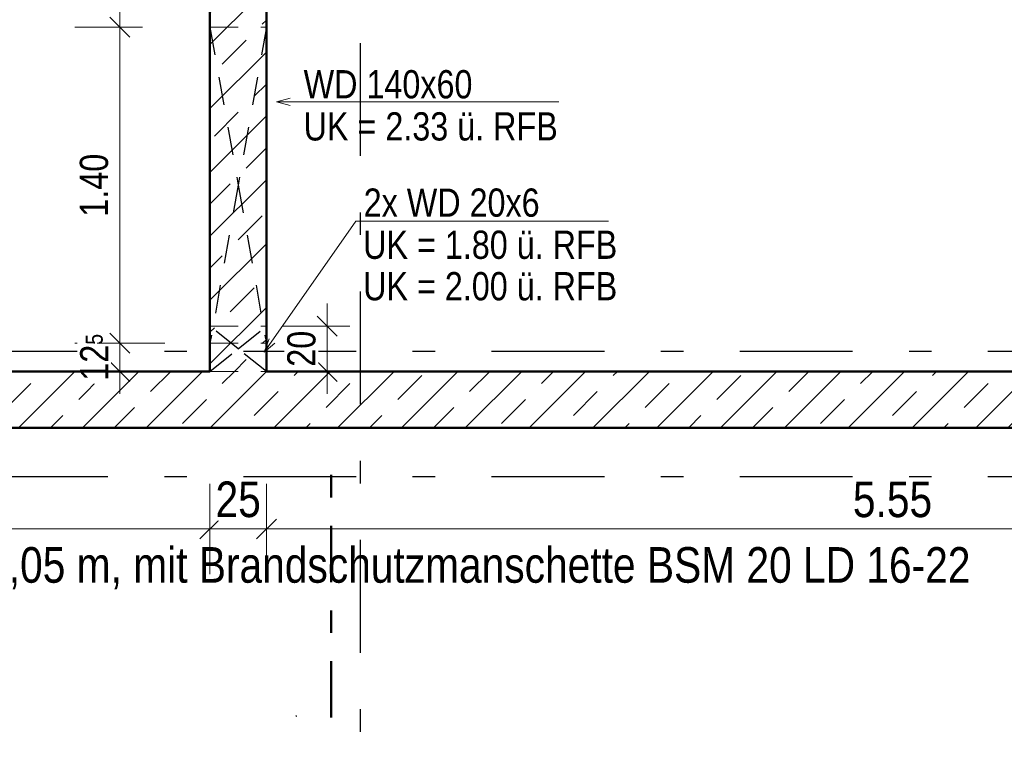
# Model space of a CAD drawing. Header units: millimetres. Extents: x -13 to 146, y -13 to 60.
# Tile 50 of 170: x 13.46 to 17.82, y 18.61 to 21.91. Entities that reach past the tile are written whole.
import ezdxf

# ---------------------------------------------------------------- set-up
doc = ezdxf.new("R2010")
doc.units = ezdxf.units.MM
for name, pattern in [('DASHDOT', [1, 0.5, -0.25, 0, -0.25]), ('DASHDOTX2', [2, 1, -0.5, 0, -0.5]), ('HIDDEN', [0.375, 0.25, -0.125])]:
    doc.linetypes.add(name, pattern=pattern)
for name, color, linetype, lineweight in [('Achsen', 7, 'Continuous', 20), ('Schraffuren', 7, 'Continuous', 20), ('Texte', 7, 'Continuous', 20), ('WPG_DD Elt', 7, 'Continuous', 20), ('WPG_Lüftung Durchbrüche', 7, 'Continuous', 20)]:
    doc.layers.add(name, color=color, linetype=linetype, lineweight=lineweight)
doc.styles.add('Arial Narrow', font='ARIALN.TTF')
doc.dimstyles.new('Arch_Strakon_dimstyle', dxfattribs={"dimtxt": 11.25, "dimasz": 1, "dimexe": 1.25, "dimexo": 0.0625, "dimgap": 1, "dimtad": 0, "dimdec": 5, "dimzin": 12, "dimdsep": 46, "dimtxsty": 'Arial Narrow', "dimblk": 'Arrowhead_Tick', "dimsah": 1, "dimcen": 0, "dimse1": 1, "dimse2": 1, "dimclrd": 6, "dimclrt": 3, "dimazin": 0, "dimtfac": 1, "dimtdec": 4, "dimtmove": 0, "dimatfit": 3, "dimldrblk": 'NONE', "dimfxl": 1, "dimtvp": 1, "dimtolj": 1, "dimtzin": 0, "dimlwd": 13, "dimarcsym": 2})
pattern_1 = [(45, (0, 0), (-0.1414214, 0.1414214), [0.15, -0.1]), (45, (-0.07071, 0.07071), (-0.1414214, 0.1414214), [])]

# ---------------------------------------------------------------- blocks, each defined once
blk = doc.blocks.new('Arrowhead_Tick')
at = {"color": 0, "linetype": 'Continuous', "lineweight": -2}
for p, q in [((0, 20), (0, -10)), ((-1, 0), (0, 0)), ((10, 0), (0, 0))]:
    blk.add_line(p, q, dxfattribs=at)
at = {"color": 2, "linetype": 'Continuous', "lineweight": 35}
blk.add_line((4.42, 4.42), (-4.42, -4.42), dxfattribs=at)
blk = doc.blocks.new('*D124')
at = {"layer": 'Achsen', "color": 6, "linetype": 'Continuous', "lineweight": 13}
blk.add_line((4.9171, 20.1081), (4.9171, 20.428), dxfattribs=at)
at = {"layer": 'Defpoints', "color": 0}
for p in [(4.9171, 20.438), (26.2851, 20.438), (5.5942, 20.0981)]:
    blk.add_point(p, dxfattribs=at)
at = {"layer": 'Achsen', "color": 6, "lineweight": 13, "xscale": 0.01, "yscale": 0.01, "zscale": 0.01}
for p, rotation in [((4.9171, 20.438), 89.99999999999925), ((4.9171, 20.0981), 269.9999999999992)]:
    blk.add_blockref('Arrowhead_Tick', p, dxfattribs=dict(at, rotation=rotation))
at = {"layer": 'Achsen', "color": 2, "lineweight": 35, "insert": (4.7867, 20.268), "char_height": 0.1575, "attachment_point": 5, "rotation": 90, "style": 'Arial Narrow', "bg_fill": 3, "box_fill_scale": 1.1, "bg_fill_color": 256, "bg_fill_true_color": 13158600, "bg_fill_transparency": 0}
blk.add_mtext('\\A1;34', dxfattribs=at)
blk = doc.blocks.new('_None')
blk = doc.blocks.new('*D125')
at = {"layer": 'Achsen', "color": 6, "linetype": 'Continuous', "lineweight": 13}
blk.add_line((4.9171, 20.448), (4.9171, 22.4597), dxfattribs=at)
at = {"layer": 'Defpoints', "color": 0}
for p in [(4.9171, 22.4697), (5.4742, 22.4697), (26.2851, 20.438)]:
    blk.add_point(p, dxfattribs=at)
at = {"layer": 'Achsen', "color": 6, "lineweight": 13, "xscale": 0.01, "yscale": 0.01, "zscale": 0.01}
for p, rotation in [((4.9171, 22.4697), 89.99999999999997), ((4.9171, 20.438), 270)]:
    blk.add_blockref('Arrowhead_Tick', p, dxfattribs=dict(at, rotation=rotation))
at = {"layer": 'Achsen', "color": 2, "lineweight": 35, "insert": (4.7867, 21.4538), "char_height": 0.1575, "attachment_point": 5, "rotation": 90, "style": 'Arial Narrow', "bg_fill": 3, "box_fill_scale": 1.1, "bg_fill_color": 256, "bg_fill_true_color": 13158600, "bg_fill_transparency": 0}
blk.add_mtext('\\A1;2.03', dxfattribs=at)
blk = doc.blocks.new('*D149')
at = {"layer": 'Achsen', "color": 6, "linetype": 'Continuous', "lineweight": 13}
blk.add_line((11.2746, 19.65), (14.2896, 19.65), dxfattribs=at)
at = {"layer": 'Defpoints', "color": 0}
for p in [(11.2646, 20.3481), (14.2996, 20.3481), (14.2996, 19.65)]:
    blk.add_point(p, dxfattribs=at)
at = {"layer": 'Achsen', "color": 6, "lineweight": 13, "xscale": 0.01, "yscale": 0.01, "zscale": 0.01}
blk.add_blockref('Arrowhead_Tick', (14.2996, 19.65), dxfattribs=at)
at = {"layer": 'Achsen', "color": 6, "lineweight": 13, "xscale": 0.01, "yscale": 0.01, "zscale": 0.01, "rotation": 180}
blk.add_blockref('Arrowhead_Tick', (11.2646, 19.65), dxfattribs=at)
at = {"layer": 'Achsen', "color": 2, "lineweight": 35, "insert": (12.7821, 19.7804), "char_height": 0.1575, "attachment_point": 5, "style": 'Arial Narrow', "bg_fill": 3, "box_fill_scale": 1.1, "bg_fill_color": 256, "bg_fill_true_color": 13158600, "bg_fill_transparency": 0}
blk.add_mtext('\\A1;3.03{\\A1;\\H.6x;\\S5;}', dxfattribs=at)
blk = doc.blocks.new('*D150')
at = {"layer": 'Achsen', "color": 6, "linetype": 'Continuous', "lineweight": 13}
blk.add_line((14.3096, 19.65), (14.5396, 19.65), dxfattribs=at)
at = {"layer": 'Defpoints', "color": 0}
for p in [(14.2996, 20.3481), (14.5496, 20.3481), (14.5496, 19.65)]:
    blk.add_point(p, dxfattribs=at)
at = {"layer": 'Achsen', "color": 6, "lineweight": 13, "xscale": 0.01, "yscale": 0.01, "zscale": 0.01}
blk.add_blockref('Arrowhead_Tick', (14.5496, 19.65), dxfattribs=at)
at = {"layer": 'Achsen', "color": 6, "lineweight": 13, "xscale": 0.01, "yscale": 0.01, "zscale": 0.01, "rotation": 180}
blk.add_blockref('Arrowhead_Tick', (14.2996, 19.65), dxfattribs=at)
at = {"layer": 'Achsen', "color": 2, "lineweight": 35, "insert": (14.4246, 19.7804), "char_height": 0.1575, "attachment_point": 5, "style": 'Arial Narrow', "bg_fill": 3, "box_fill_scale": 1.1, "bg_fill_color": 256, "bg_fill_true_color": 13158600, "bg_fill_transparency": 0}
blk.add_mtext('\\A1;25', dxfattribs=at)
blk = doc.blocks.new('*D151')
at = {"layer": 'Achsen', "color": 6, "linetype": 'Continuous', "lineweight": 13}
blk.add_line((14.5596, 19.65), (20.0895, 19.65), dxfattribs=at)
at = {"layer": 'Defpoints', "color": 0}
for p in [(14.5496, 20.3481), (20.0995, 20.3481), (20.0995, 19.65)]:
    blk.add_point(p, dxfattribs=at)
at = {"layer": 'Achsen', "color": 6, "lineweight": 13, "xscale": 0.01, "yscale": 0.01, "zscale": 0.01}
blk.add_blockref('Arrowhead_Tick', (20.0995, 19.65), dxfattribs=at)
at = {"layer": 'Achsen', "color": 6, "lineweight": 13, "xscale": 0.01, "yscale": 0.01, "zscale": 0.01, "rotation": 180}
blk.add_blockref('Arrowhead_Tick', (14.5496, 19.65), dxfattribs=at)
at = {"layer": 'Achsen', "color": 2, "lineweight": 35, "insert": (17.3246, 19.7801), "char_height": 0.1575, "attachment_point": 5, "style": 'Arial Narrow', "bg_fill": 3, "box_fill_scale": 1.1, "bg_fill_color": 256, "bg_fill_true_color": 13158600, "bg_fill_transparency": 0}
blk.add_mtext('\\A1;5.55', dxfattribs=at)
blk = doc.blocks.new('*D379')
at = {"color": 6, "linetype": 'Continuous', "lineweight": 13}
blk.add_line((19.1, 20.1081), (19.1, 20.3381), dxfattribs=at)
at = {"layer": 'Defpoints', "color": 0}
for p in [(14.5496, 20.3481), (19.1, 20.3481), (14.9646, 20.0981)]:
    blk.add_point(p, dxfattribs=at)
at = {"color": 6, "lineweight": 13, "xscale": 0.01, "yscale": 0.01, "zscale": 0.01}
for p, rotation in [((19.1, 20.3481), 90), ((19.1, 20.0981), 270)]:
    blk.add_blockref('Arrowhead_Tick', p, dxfattribs=dict(at, rotation=rotation))
at = {"color": 2, "lineweight": 35, "insert": (18.9696, 20.2231), "char_height": 0.1575, "attachment_point": 5, "rotation": 90, "style": 'Arial Narrow', "bg_fill": 3, "box_fill_scale": 1.1, "bg_fill_color": 256, "bg_fill_true_color": 13158600, "bg_fill_transparency": 0}
blk.add_mtext('\\A1;25', dxfattribs=at)
blk = doc.blocks.new('*D380')
at = {"color": 6, "linetype": 'Continuous', "lineweight": 13}
blk.add_line((19.1, 20.3581), (19.1, 24.3257), dxfattribs=at)
at = {"layer": 'Defpoints', "color": 0}
for p in [(14.5496, 24.3357), (19.1, 24.3357), (14.5496, 20.3481)]:
    blk.add_point(p, dxfattribs=at)
at = {"color": 6, "lineweight": 13, "xscale": 0.01, "yscale": 0.01, "zscale": 0.01}
for p, rotation in [((19.1, 24.3357), 90), ((19.1, 20.3481), 270)]:
    blk.add_blockref('Arrowhead_Tick', p, dxfattribs=dict(at, rotation=rotation))
at = {"color": 2, "lineweight": 35, "insert": (18.9696, 22.3419), "char_height": 0.1575, "attachment_point": 5, "rotation": 90, "style": 'Arial Narrow', "bg_fill": 3, "box_fill_scale": 1.1, "bg_fill_color": 256, "bg_fill_true_color": 13158600, "bg_fill_transparency": 0}
blk.add_mtext('\\A1;3.99', dxfattribs=at)
blk = doc.blocks.new('*D429')
at = {"layer": 'Achsen', "color": 6, "linetype": 'Continuous', "lineweight": 13}
blk.add_line((14.6918, 12.6486), (18.8878, 12.6486), dxfattribs=at)
at = {"layer": 'Defpoints', "color": 0}
for p in [(14.6818, 18.8212), (18.8978, 18.8212), (18.8978, 12.6486)]:
    blk.add_point(p, dxfattribs=at)
at = {"layer": 'Achsen', "color": 6, "lineweight": 13, "xscale": 0.01, "yscale": 0.01, "zscale": 0.01}
blk.add_blockref('Arrowhead_Tick', (18.8978, 12.6486), dxfattribs=at)
at = {"layer": 'Achsen', "color": 6, "lineweight": 13, "xscale": 0.01, "yscale": 0.01, "zscale": 0.01, "rotation": 180}
blk.add_blockref('Arrowhead_Tick', (14.6818, 12.6486), dxfattribs=at)
blk = doc.blocks.new('*D526')
at = {"layer": 'Defpoints', "color": 0}
for p in [(14.2996, 20.5481), (14.8193, 20.5481), (14.2996, 20.3481)]:
    blk.add_point(p, dxfattribs=at)
at = {"layer": 'WPG_Lüftung Durchbrüche', "color": 6, "linetype": 'Continuous', "lineweight": 13}
blk.add_line((14.8193, 20.3581), (14.8193, 20.5381), dxfattribs=at)
at = {"layer": 'WPG_Lüftung Durchbrüche', "color": 6, "lineweight": 13, "xscale": 0.01, "yscale": 0.01, "zscale": 0.01}
for p, rotation in [((14.8193, 20.5481), 90), ((14.8193, 20.3481), 270)]:
    blk.add_blockref('Arrowhead_Tick', p, dxfattribs=dict(at, rotation=rotation))
at = {"layer": 'WPG_Lüftung Durchbrüche', "color": 3, "lineweight": 35, "insert": (14.7055, 20.4481), "char_height": 0.125, "attachment_point": 5, "rotation": 90, "style": 'Arial Narrow', "bg_fill": 3, "box_fill_scale": 1.1, "bg_fill_color": 256, "bg_fill_true_color": 13158600, "bg_fill_transparency": 0}
blk.add_mtext('\\A1;20', dxfattribs=at)
blk = doc.blocks.new('*D527')
at = {"layer": 'Defpoints', "color": 0}
for p in [(14.2996, 20.4725), (14.2996, 20.3481)]:
    blk.add_point(p, dxfattribs=at)
at = {"layer": 'WPG_Lüftung Durchbrüche', "color": 6, "linetype": 'Continuous', "lineweight": 13}
blk.add_line((13.9, 20.3581), (13.9, 20.4625), dxfattribs=at)
at = {"layer": 'WPG_Lüftung Durchbrüche', "color": 6, "lineweight": 13, "xscale": 0.01, "yscale": 0.01, "zscale": 0.01}
for p, rotation in [((13.9, 20.4725), 90), ((13.9, 20.3481), 270)]:
    blk.add_blockref('Arrowhead_Tick', p, dxfattribs=dict(at, rotation=rotation))
at = {"layer": 'WPG_Lüftung Durchbrüche', "color": 3, "lineweight": 35, "insert": (13.7872, 20.4103), "char_height": 0.125, "attachment_point": 5, "rotation": 90, "style": 'Arial Narrow', "bg_fill": 3, "box_fill_scale": 1.1, "bg_fill_color": 256, "bg_fill_true_color": 13158600, "bg_fill_transparency": 0}
blk.add_mtext('\\A1;12{\\A1;\\H.6x;\\S5;}', dxfattribs=at)
at = {"layer": 'Defpoints', "color": 0}
blk.add_point((13.9, 20.4725), dxfattribs=at)
blk = doc.blocks.new('*D528')
at = {"layer": 'Defpoints', "color": 0}
for p in [(13.9, 21.8725), (14.2996, 21.8725), (14.2996, 20.4725)]:
    blk.add_point(p, dxfattribs=at)
at = {"layer": 'WPG_Lüftung Durchbrüche', "color": 6, "linetype": 'Continuous', "lineweight": 13}
blk.add_line((13.9, 20.4825), (13.9, 21.8625), dxfattribs=at)
at = {"layer": 'WPG_Lüftung Durchbrüche', "color": 6, "lineweight": 13, "xscale": 0.01, "yscale": 0.01, "zscale": 0.01}
for p, rotation in [((13.9, 21.8725), 90), ((13.9, 20.4725), 270)]:
    blk.add_blockref('Arrowhead_Tick', p, dxfattribs=dict(at, rotation=rotation))
at = {"layer": 'WPG_Lüftung Durchbrüche', "color": 3, "lineweight": 35, "insert": (13.7862, 21.1725), "char_height": 0.125, "attachment_point": 5, "rotation": 90, "style": 'Arial Narrow', "bg_fill": 3, "box_fill_scale": 1.1, "bg_fill_color": 256, "bg_fill_true_color": 13158600, "bg_fill_transparency": 0}
blk.add_mtext('\\A1;1.40', dxfattribs=at)

msp = doc.modelspace()

# ---------------------------------------------------------------- hatches: boundary and pattern name
at = {"layer": 'Schraffuren', "lineweight": 13}
h = msp.add_hatch(dxfattribs=at)
h.set_pattern_fill('bB', color=6, scale=0.01, angle=45, style=0, pattern_type=2)
h.set_pattern_definition(pattern_1)
h.paths.add_polyline_path([(14.549642, 24.785743), (14.549642, 20.34809), (14.299642, 20.34809), (14.299642, 24.785743)])
h = msp.add_hatch(dxfattribs=at)
h.set_pattern_fill('bB', color=6, scale=0.01, angle=45, style=0, pattern_type=2)
h.set_pattern_definition(pattern_1)
h.paths.add_polyline_path([(24.289608, 20.09809), (5.594235, 20.09809), (5.594235, 20.34809), (24.289608, 20.34809)])

# ---------------------------------------------------------------- linework, layer by layer
at = {"color": 4, "linetype": 'DASHDOT', "lineweight": 50, "ltscale": 0.5}
msp.add_line((14.836275, 18.814666), (14.836275, 19.941991), dxfattribs=at)
at = {"color": 9, "linetype": 'Continuous', "lineweight": 0}
for centre in [(14.964631, 20.09809), (14.681804, 18.821216)]:
    msp.add_circle(centre, 0.00111, dxfattribs=at)
at = {"layer": 'Achsen', "color": 3, "linetype": 'DASHDOTX2', "lineweight": 25, "ltscale": 0.5}
for p, q in [((14.964631, 39.402162), (14.964631, 18.364611)), ((3.447631, 20.43799), (49.122527, 20.43799)), ((3.447631, 19.88299), (49.122527, 19.88299))]:
    msp.add_line(p, q, dxfattribs=at)
at = {"layer": 'Texte', "color": 5, "linetype": 'Continuous', "lineweight": 18}
for p, q in [((14.594637, 21.541896), (14.654637, 21.557973)), ((15.846157, 21.541896), (14.594637, 21.541896)), ((14.654637, 21.525819), (14.594637, 21.541896)), ((15.846157, 21.541896), (15.819074, 21.541896))]:
    msp.add_line(p, q, dxfattribs=at)
at = {"layer": 'WPG_Lüftung Durchbrüche', "color": 5, "linetype": 'Continuous', "lineweight": 18}
for p, q in [((14.945688, 21.012807), (14.540122, 20.433264)), ((16.065941, 21.012807), (14.945688, 21.012807)), ((14.540122, 20.433264), (14.561351, 20.49164)), ((14.587695, 20.473205), (14.540122, 20.433264))]:
    msp.add_line(p, q, dxfattribs=at)

# ---------------------------------------------------------------- dimensions: what is measured, and where the dimension line sits
at = {"layer": 'Achsen', "lineweight": 35}
dim = msp.add_linear_dim(base=(18.89781, 12.648569), p1=(14.681804, 18.821216), p2=(18.89781, 18.821216), text=' ', dimstyle='Arch_Strakon_dimstyle', override={"dimscale": 0.01, "dimtxt": 14.5, "dimasz": 1, "dimgap": 5, "dimtad": 1, "dimjust": 0, "dimtih": 0, "dimtoh": 0, "dimdec": 5, "dimdsep": 46, "dimtxsty": 'Arial Narrow', "dimclrd": 6, "dimclrt": 2, "dimtix": 1, "dimtofl": 255, "dimtmove": 0, "dimatfit": 2, "dimfxl": 0, "dimfxlon": 0, "dimtvp": 34.482759, "dimtfill": 1, "dimtfillclr": 7, "dimlwd": 13}, dxfattribs=at)
dim.commit()
dim.dimension.update_dxf_attribs({"geometry": '*D429', "text_midpoint": (16.789807, 12.648569), "dimtype": 160})

# ---------------------------------------------------------------- next in the draw order: dimensions: what is measured, and where the dimension line sits
dim = msp.add_linear_dim(base=(4.917088, 20.43799), p1=(5.594235, 20.09809), p2=(26.285079, 20.43799), angle=90, text='34', dimstyle='Arch_Strakon_dimstyle', override={"dimscale": 0.01, "dimtxt": 15.75, "dimasz": 1, "dimgap": 5, "dimtad": 1, "dimjust": 0, "dimtih": 0, "dimtoh": 0, "dimdec": 5, "dimdsep": 46, "dimtxsty": 'Arial Narrow', "dimclrd": 6, "dimclrt": 2, "dimtix": 1, "dimtofl": 255, "dimtmove": 0, "dimatfit": 2, "dimfxl": 0, "dimfxlon": 0, "dimtvp": 31.746032, "dimtfill": 1, "dimtfillclr": 7, "dimlwd": 13}, dxfattribs=at)
dim.commit()
dim.dimension.update_dxf_attribs({"geometry": '*D124', "text_midpoint": (4.917088, 20.26804), "dimtype": 160})

# ---------------------------------------------------------------- next in the draw order: dimensions: what is measured, and where the dimension line sits
dim = msp.add_linear_dim(base=(4.917088, 22.469694), p1=(26.285079, 20.43799), p2=(5.474235, 22.469694), angle=90, text='2.03', dimstyle='Arch_Strakon_dimstyle', override={"dimscale": 0.01, "dimtxt": 15.75, "dimasz": 1, "dimgap": 5, "dimtad": 1, "dimjust": 0, "dimtih": 0, "dimtoh": 0, "dimdec": 5, "dimdsep": 46, "dimtxsty": 'Arial Narrow', "dimclrd": 6, "dimclrt": 2, "dimtix": 1, "dimtofl": 255, "dimtmove": 0, "dimatfit": 2, "dimfxl": 0, "dimfxlon": 0, "dimtvp": 31.746032, "dimtfill": 1, "dimtfillclr": 7, "dimlwd": 13}, dxfattribs=at)
dim.commit()
dim.dimension.update_dxf_attribs({"geometry": '*D125', "text_midpoint": (4.917088, 21.453842), "dimtype": 160})

# ---------------------------------------------------------------- next in the draw order: dimensions: what is measured, and where the dimension line sits
dim = msp.add_linear_dim(base=(14.299642, 19.65), p1=(11.264642, 20.34809), p2=(14.299642, 20.34809), text='3.03{\\A1;\\H.6x;\\S5;}', dimstyle='Arch_Strakon_dimstyle', override={"dimscale": 0.01, "dimtxt": 15.75, "dimasz": 1, "dimgap": 5, "dimtad": 1, "dimjust": 0, "dimtih": 0, "dimtoh": 0, "dimdec": 5, "dimdsep": 46, "dimtxsty": 'Arial Narrow', "dimclrd": 6, "dimclrt": 2, "dimtix": 1, "dimtofl": 255, "dimtmove": 0, "dimatfit": 2, "dimfxl": 0, "dimfxlon": 0, "dimtvp": 31.746032, "dimtfill": 1, "dimtfillclr": 7, "dimlwd": 13}, dxfattribs=at)
dim.commit()
dim.dimension.update_dxf_attribs({"geometry": '*D149', "text_midpoint": (12.782142, 19.65), "dimtype": 160})

# ---------------------------------------------------------------- next in the draw order: dimensions: what is measured, and where the dimension line sits
dim = msp.add_linear_dim(base=(14.549642, 19.65), p1=(14.299642, 20.34809), p2=(14.549642, 20.34809), text='25', dimstyle='Arch_Strakon_dimstyle', override={"dimscale": 0.01, "dimtxt": 15.75, "dimasz": 1, "dimgap": 5, "dimtad": 1, "dimjust": 0, "dimtih": 0, "dimtoh": 0, "dimdec": 5, "dimdsep": 46, "dimtxsty": 'Arial Narrow', "dimclrd": 6, "dimclrt": 2, "dimtix": 1, "dimtofl": 255, "dimtmove": 0, "dimatfit": 2, "dimfxl": 0, "dimfxlon": 0, "dimtvp": 31.746032, "dimtfill": 1, "dimtfillclr": 7, "dimlwd": 13}, dxfattribs=at)
dim.commit()
dim.dimension.update_dxf_attribs({"geometry": '*D150', "text_midpoint": (14.424642, 19.65), "dimtype": 160})

# ---------------------------------------------------------------- next in the draw order: dimensions: what is measured, and where the dimension line sits
dim = msp.add_linear_dim(base=(20.099547, 19.65), p1=(14.549642, 20.34809), p2=(20.099547, 20.34809), text='5.55', dimstyle='Arch_Strakon_dimstyle', override={"dimscale": 0.01, "dimtxt": 15.75, "dimasz": 1, "dimgap": 5, "dimtad": 1, "dimjust": 0, "dimtih": 0, "dimtoh": 0, "dimdec": 5, "dimdsep": 46, "dimtxsty": 'Arial Narrow', "dimclrd": 6, "dimclrt": 2, "dimtix": 1, "dimtofl": 255, "dimtmove": 0, "dimatfit": 2, "dimfxl": 0, "dimfxlon": 0, "dimtvp": 31.746032, "dimtfill": 1, "dimtfillclr": 7, "dimlwd": 13}, dxfattribs=at)
dim.commit()
dim.dimension.update_dxf_attribs({"geometry": '*D151', "text_midpoint": (17.324595, 19.65), "dimtype": 160})

# ---------------------------------------------------------------- next in the draw order: texts
at = {"layer": 'Achsen', "color": 2, "lineweight": 35, "style": 'Arial Narrow'}
msp.add_text('5 x Querkraftdorn in Deckenhöhe Schöck Stacon Typ LD 22 - P - Zn o. glw. = 1,05 m, mit Brandschutzmanschette BSM 20 LD 16-22', height=0.1575, dxfattribs=at).set_placement((7.084756, 19.412103))

# ---------------------------------------------------------------- next in the draw order: dimensions: what is measured, and where the dimension line sits
at = {"lineweight": 35}
dim = msp.add_linear_dim(base=(19.1, 20.34809), p1=(14.964631, 20.09809), p2=(14.549642, 20.34809), angle=90, text='25', dimstyle='Arch_Strakon_dimstyle', override={"dimscale": 0.01, "dimtxt": 15.75, "dimasz": 1, "dimgap": 5, "dimtad": 1, "dimjust": 0, "dimtih": 0, "dimtoh": 0, "dimdec": 5, "dimdsep": 46, "dimtxsty": 'Arial Narrow', "dimclrd": 6, "dimclrt": 2, "dimtix": 1, "dimtofl": 255, "dimtmove": 0, "dimatfit": 2, "dimfxl": 0, "dimfxlon": 0, "dimtvp": 31.746032, "dimtfill": 1, "dimtfillclr": 7, "dimlwd": 13}, dxfattribs=at)
dim.commit()
dim.dimension.update_dxf_attribs({"geometry": '*D379', "text_midpoint": (19.1, 20.22309), "dimtype": 160})

# ---------------------------------------------------------------- next in the draw order: linework, layer by layer
at = {"color": 4, "linetype": 'Continuous', "lineweight": 50}
msp.add_line((5.594235, 20.09809), (24.289608, 20.09809), dxfattribs=at)

# ---------------------------------------------------------------- next in the draw order: dimensions: what is measured, and where the dimension line sits
at = {"lineweight": 35}
dim = msp.add_linear_dim(base=(19.1, 24.335743), p1=(14.549642, 20.34809), p2=(14.549642, 24.335743), angle=90, text='3.99', dimstyle='Arch_Strakon_dimstyle', override={"dimscale": 0.01, "dimtxt": 15.75, "dimasz": 1, "dimgap": 5, "dimtad": 1, "dimjust": 0, "dimtih": 0, "dimtoh": 0, "dimdec": 5, "dimdsep": 46, "dimtxsty": 'Arial Narrow', "dimclrd": 6, "dimclrt": 2, "dimtix": 1, "dimtofl": 255, "dimtmove": 0, "dimatfit": 2, "dimfxl": 0, "dimfxlon": 0, "dimtvp": 31.746032, "dimtfill": 1, "dimtfillclr": 7, "dimlwd": 13}, dxfattribs=at)
dim.commit()
dim.dimension.update_dxf_attribs({"geometry": '*D380', "text_midpoint": (19.1, 22.341916), "dimtype": 160})

# ---------------------------------------------------------------- next in the draw order: linework, layer by layer
at = {"layer": 'Achsen', "color": 3, "linetype": 'HIDDEN', "lineweight": 25, "ltscale": 0.5}
msp.add_line((14.549642, 21.872541), (14.424642, 21.172541), dxfattribs=at)

# ---------------------------------------------------------------- next in the draw order: texts
at = {"layer": 'Texte', "color": 3, "lineweight": 25, "style": 'Arial Narrow'}
for s, p in [('WD 140x60', (14.714829, 21.5571)), ('UK = 2.33 ü. RFB', (14.714829, 21.370611))]:
    msp.add_text(s, height=0.125, dxfattribs=at).set_placement(p)
at = {"layer": 'WPG_DD Elt', "color": 3, "lineweight": 25, "style": 'Arial Narrow'}
for s, p in [('2x WD 20x6', (14.980769, 21.032911)), ('UK = 1.80 ü. RFB', (14.978487, 20.846352)), ('^I', (15.756527, 20.846352)), ('^I', (15.756527, 20.694923))]:
    msp.add_text(s, height=0.125, dxfattribs=at).set_placement(p)

# ---------------------------------------------------------------- next in the draw order: dimensions: what is measured, and where the dimension line sits
at = {"layer": 'WPG_Lüftung Durchbrüche', "lineweight": 35}
dim = msp.add_linear_dim(base=(14.819331, 20.54809), p1=(14.299642, 20.34809), p2=(14.299642, 20.54809), angle=90, text='20', dimstyle='Arch_Strakon_dimstyle', override={"dimscale": 0.01, "dimtxt": 12.5, "dimasz": 1, "dimgap": 5, "dimtad": 1, "dimjust": 0, "dimtih": 0, "dimtoh": 0, "dimdec": 5, "dimdsep": 46, "dimtxsty": 'Arial Narrow', "dimclrd": 6, "dimclrt": 3, "dimtix": 1, "dimtofl": 255, "dimtmove": 0, "dimatfit": 2, "dimfxl": 0, "dimfxlon": 0, "dimtvp": 40, "dimtfill": 1, "dimtfillclr": 7, "dimlwd": 13}, dxfattribs=at)
dim.commit()
dim.dimension.update_dxf_attribs({"geometry": '*D526', "text_midpoint": (14.819331, 20.44809), "dimtype": 160})

# ---------------------------------------------------------------- next in the draw order: linework, layer by layer
at = {"color": 4, "linetype": 'Continuous', "lineweight": 50}
for q in [(14.549642, 24.335743), (20.099547, 20.34809)]:
    msp.add_line((14.549642, 20.34809), q, dxfattribs=at)
at = {"color": 6, "linetype": 'HIDDEN', "lineweight": 13, "ltscale": 0.5}
for q in [(14.549495, 20.54809), (14.549642, 20.34809)]:
    msp.add_line((14.549495, 20.34809), q, dxfattribs=at)
at = {"layer": 'Achsen', "color": 3, "linetype": 'HIDDEN', "lineweight": 25, "ltscale": 0.5}
for p, q in [((14.424642, 21.172541), (14.549642, 20.472541)), ((14.424569, 20.44809), (14.549495, 20.54809)), ((14.549495, 20.34809), (14.424569, 20.44809))]:
    msp.add_line(p, q, dxfattribs=at)

# ---------------------------------------------------------------- next in the draw order: texts
at = {"layer": 'WPG_Lüftung Durchbrüche', "color": 3, "lineweight": 25, "style": 'Arial Narrow'}
msp.add_text('UK = 2.00 ü. RFB', height=0.125, dxfattribs=at).set_placement((14.978487, 20.662748))

# ---------------------------------------------------------------- next in the draw order: dimensions: what is measured, and where the dimension line sits
at = {"layer": 'WPG_Lüftung Durchbrüche', "lineweight": 35}
dim = msp.add_linear_dim(base=(13.9, 20.472541), p1=(14.299642, 20.34809), p2=(14.299642, 20.472541), angle=90, text='12{\\A1;\\H.6x;\\S5;}', dimstyle='Arch_Strakon_dimstyle', override={"dimscale": 0.01, "dimtxt": 12.5, "dimasz": 1, "dimgap": 5, "dimtad": 1, "dimjust": 0, "dimtih": 0, "dimtoh": 0, "dimdec": 5, "dimdsep": 46, "dimtxsty": 'Arial Narrow', "dimclrd": 6, "dimclrt": 3, "dimtix": 1, "dimtofl": 255, "dimtmove": 0, "dimatfit": 2, "dimfxl": 0, "dimfxlon": 0, "dimtvp": 40, "dimtfill": 1, "dimtfillclr": 7, "dimlwd": 13}, dxfattribs=at)
dim.commit()
dim.dimension.update_dxf_attribs({"geometry": '*D527', "text_midpoint": (13.9, 20.410315), "dimtype": 160})

# ---------------------------------------------------------------- next in the draw order: linework, layer by layer
at = {"color": 4, "linetype": 'Continuous', "lineweight": 50}
msp.add_line((11.264642, 20.34809), (14.299642, 20.34809), dxfattribs=at)
at = {"color": 6, "linetype": 'HIDDEN', "lineweight": 13, "ltscale": 0.5}
msp.add_line((14.299642, 20.34809), (14.549495, 20.34809), dxfattribs=at)

# ---------------------------------------------------------------- next in the draw order: dimensions: what is measured, and where the dimension line sits
at = {"layer": 'WPG_Lüftung Durchbrüche', "lineweight": 35}
dim = msp.add_linear_dim(base=(13.9, 21.872541), p1=(14.299642, 20.472541), p2=(14.299642, 21.872541), angle=90, text='1.40', dimstyle='Arch_Strakon_dimstyle', override={"dimscale": 0.01, "dimtxt": 12.5, "dimasz": 1, "dimgap": 5, "dimtad": 1, "dimjust": 0, "dimtih": 0, "dimtoh": 0, "dimdec": 5, "dimdsep": 46, "dimtxsty": 'Arial Narrow', "dimclrd": 6, "dimclrt": 3, "dimtix": 1, "dimtofl": 255, "dimtmove": 0, "dimatfit": 2, "dimfxl": 0, "dimfxlon": 0, "dimtvp": 40, "dimtfill": 1, "dimtfillclr": 7, "dimlwd": 13}, dxfattribs=at)
dim.commit()
dim.dimension.update_dxf_attribs({"geometry": '*D528', "text_midpoint": (13.9, 21.172541), "dimtype": 160})

# ---------------------------------------------------------------- next in the draw order: linework, layer by layer
at = {"color": 4, "linetype": 'Continuous', "lineweight": 50}
msp.add_line((14.299642, 20.34809), (14.299642, 22.29809), dxfattribs=at)
at = {"color": 6, "linetype": 'HIDDEN', "lineweight": 13, "ltscale": 0.5}
for p, q in [((14.299642, 21.872541), (14.549642, 21.872541)), ((14.299642, 20.54809), (14.549495, 20.54809)), ((14.299642, 20.472541), (14.549642, 20.472541))]:
    msp.add_line(p, q, dxfattribs=at)
at = {"layer": 'Achsen', "color": 3, "linetype": 'HIDDEN', "lineweight": 25, "ltscale": 0.5}
for p, q in [((14.299642, 21.872541), (14.424642, 21.172541)), ((14.424642, 21.172541), (14.299642, 20.472541)), ((14.424569, 20.44809), (14.299642, 20.54809)), ((14.299642, 20.34809), (14.424569, 20.44809))]:
    msp.add_line(p, q, dxfattribs=at)

doc.saveas('drawing.dxf')
